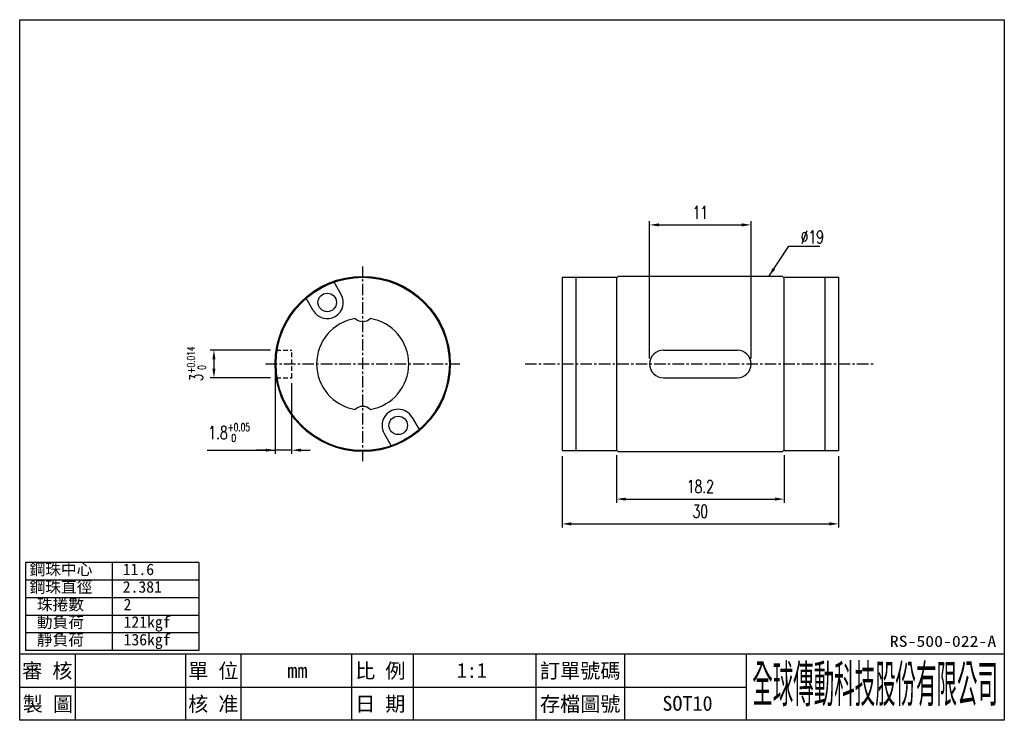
# Model space of a CAD drawing. Header units: millimetres. Extents: x 6 to 112, y 8 to 84.
import ezdxf
from ezdxf.enums import TextEntityAlignment as Align

# ---------------------------------------------------------------- set-up
doc = ezdxf.new("R2010")
doc.units = ezdxf.units.MM
doc.linetypes.add('CENTER', pattern=[2, 1.25, -0.25, 0.25, -0.25])
doc.linetypes.add('DASHED', pattern=[0.75, 0.5, -0.25])
for name, color, linetype in [('CHA', 2, 'Continuous'), ('CL', 1, 'CENTER'), ('DIM', 4, 'Continuous'), ('HID', 2, 'DASHED'), ('OUT', 3, 'Continuous')]:
    doc.layers.add(name, color=color, linetype=linetype)
doc.styles.add('DIM-7', font='SIMPLEX.shx', dxfattribs={"width": 0.7, "bigfont": 'chineset.shx'})
doc.styles.add('T', font='kaiu.ttf')
doc.dimstyles.new('CNS', dxfattribs={"dimscale": 0.4, "dimtxt": 3.5, "dimasz": 2.5, "dimexe": 1, "dimexo": 1.5, "dimgap": 0.09, "dimtad": 0, "dimtoh": 1, "dimdsep": 46, "dimtxsty": 'DIM-7', "dimcen": 0.09, "dimclrd": 256, "dimclre": 256, "dimclrt": 4, "dimadec": 0, "dimazin": 0, "dimtfac": 1, "dimtmove": 1, "dimatfit": 0, "dimfxl": 1, "dimtvp": 0.971429, "dimtolj": 1, "dimarcsym": 0})

# ---------------------------------------------------------------- blocks, each defined once
blk = doc.blocks.new('*D8')
at = {"layer": 'DEFPOINTS', "color": 0}
for p in [(33.51, 47.88), (26.76, 44.88), (33.51, 44.88)]:
    blk.add_point(p, dxfattribs=at)
at = {"layer": 'DIM', "lineweight": -2}
for p, q in [((32.91, 47.88), (26.36, 47.88)), ((26.76, 46.88), (26.76, 45.88)), ((32.91, 44.88), (26.36, 44.88))]:
    blk.add_line(p, q, dxfattribs=at)
at = {"layer": 'DIM'}
for points in [[(26.59, 46.88), (26.93, 46.88), (26.76, 47.88)], [(26.59, 45.88), (26.93, 45.88), (26.76, 44.88)]]:
    blk.add_solid(points, dxfattribs=at)
at = {"layer": 'DIM', "color": 4, "insert": (24.86, 46.38), "char_height": 1.4, "attachment_point": 5, "rotation": 90, "style": 'DIM-7'}
blk.add_mtext('\\A1;3{\\H0.840000;\\S+0.014^  0;}', dxfattribs=at)
blk = doc.blocks.new('*D9')
at = {"layer": 'DEFPOINTS', "color": 0}
for p in [(33.39, 46.38), (35.19, 44.88), (33.39, 37.02)]:
    blk.add_point(p, dxfattribs=at)
at = {"layer": 'DIM', "lineweight": -2}
for p, q in [((33.39, 45.78), (33.39, 36.62)), ((35.19, 44.28), (35.19, 36.62)), ((26.04, 37.02), (33.39, 37.02)), ((32.39, 37.02), (31.39, 37.02)), ((35.19, 37.02), (33.39, 37.02)), ((35.19, 37.02), (33.39, 37.02)), ((36.19, 37.02), (37.19, 37.02))]:
    blk.add_line(p, q, dxfattribs=at)
at = {"layer": 'DIM'}
for points in [[(32.39, 37.19), (32.39, 36.86), (33.39, 37.02)], [(36.19, 37.19), (36.19, 36.86), (35.19, 37.02)]]:
    blk.add_solid(points, dxfattribs=at)
at = {"layer": 'DIM', "color": 4, "insert": (28.41, 38.93), "char_height": 1.4, "attachment_point": 5, "style": 'DIM-7'}
blk.add_mtext('\\A1;1.8{\\H0.840000;\\S+0.05^  0;}', dxfattribs=at)
blk = doc.blocks.new('*D10')
at = {"layer": 'DEFPOINTS', "color": 0}
for p in [(85.02, 61.46), (74.02, 46.38), (85.02, 46.38)]:
    blk.add_point(p, dxfattribs=at)
at = {"layer": 'DIM', "lineweight": -2}
for p, q in [((74.02, 46.98), (74.02, 61.86)), ((75.02, 61.46), (84.02, 61.46)), ((85.02, 46.98), (85.02, 61.86))]:
    blk.add_line(p, q, dxfattribs=at)
at = {"layer": 'DIM'}
for points in [[(75.02, 61.63), (75.02, 61.3), (74.02, 61.46)], [(84.02, 61.63), (84.02, 61.3), (85.02, 61.46)]]:
    blk.add_solid(points, dxfattribs=at)
at = {"layer": 'DIM', "color": 4, "insert": (79.52, 62.82), "char_height": 1.4, "attachment_point": 5, "style": 'DIM-7'}
blk.add_mtext('\\A1;11', dxfattribs=at)
blk = doc.blocks.new('*D7')
at = {"layer": 'DEFPOINTS', "color": 0}
for p in [(64.52, 36.98), (94.52, 36.98), (94.52, 29.03)]:
    blk.add_point(p, dxfattribs=at)
at = {"layer": 'DIM', "lineweight": -2}
for p, q in [((64.52, 36.38), (64.52, 28.63)), ((94.52, 36.38), (94.52, 28.63)), ((65.52, 29.03), (93.52, 29.03))]:
    blk.add_line(p, q, dxfattribs=at)
at = {"layer": 'DIM'}
for points in [[(65.52, 29.2), (65.52, 28.86), (64.52, 29.03)], [(93.52, 29.2), (93.52, 28.86), (94.52, 29.03)]]:
    blk.add_solid(points, dxfattribs=at)
at = {"layer": 'DIM', "color": 4, "insert": (79.52, 30.39), "char_height": 1.4, "attachment_point": 5, "style": 'DIM-7'}
blk.add_mtext('\\A1;30', dxfattribs=at)
blk = doc.blocks.new('*D11')
at = {"layer": 'DEFPOINTS', "color": 0}
for p in [(70.42, 37.08), (88.62, 37.08), (88.62, 31.72)]:
    blk.add_point(p, dxfattribs=at)
at = {"layer": 'DIM', "lineweight": -2}
for p, q in [((70.42, 36.48), (70.42, 31.32)), ((88.62, 36.48), (88.62, 31.32)), ((71.42, 31.72), (87.62, 31.72))]:
    blk.add_line(p, q, dxfattribs=at)
at = {"layer": 'DIM'}
for points in [[(71.42, 31.88), (71.42, 31.55), (70.42, 31.72)], [(87.62, 31.88), (87.62, 31.55), (88.62, 31.72)]]:
    blk.add_solid(points, dxfattribs=at)
at = {"layer": 'DIM', "color": 4, "insert": (79.52, 33.08), "char_height": 1.4, "attachment_point": 5, "style": 'DIM-7'}
blk.add_mtext('\\A1;18.2', dxfattribs=at)

msp = doc.modelspace()

# ---------------------------------------------------------------- linework, layer by layer
at = {"layer": 'CHA', "color": 7}
for p, q in [((5.691, 7.721), (5.691, 83.721)), ((5.691, 83.721), (112.491, 83.721)), ((112.491, 83.721), (112.491, 7.721)), ((5.691, 14.921), (112.491, 14.921)), ((112.491, 7.721), (5.691, 7.721))]:
    msp.add_line(p, q, dxfattribs=at)
at = {"layer": 'CHA'}
for p, q in [((11.691, 14.921), (11.691, 7.721)), ((23.691, 14.921), (23.691, 7.721)), ((29.691, 14.921), (29.691, 7.721)), ((41.691, 14.921), (41.691, 7.721)), ((48.358, 14.921), (48.358, 7.721)), ((61.691, 14.921), (61.691, 7.721)), ((71.282, 14.921), (71.282, 7.721)), ((84.491, 14.921), (84.491, 7.721)), ((5.691, 11.321), (84.491, 11.321))]:
    msp.add_line(p, q, dxfattribs=at)
at = {"layer": 'CL', "linetype": 'CENTER'}
for p, q in [((42.895, 35.823), (42.895, 56.932)), ((32.359, 46.377), (53.43, 46.377)), ((60.511, 46.377), (98.528, 46.377))]:
    msp.add_line(p, q, dxfattribs=at)
at = {"layer": 'DIM'}
for p, q in [((6.317, 24.827), (6.317, 15.295)), ((25.129, 24.827), (6.317, 24.827)), ((15.723, 24.827), (15.723, 15.295)), ((25.129, 24.827), (25.129, 15.295)), ((25.129, 22.921), (6.317, 22.921)), ((25.129, 21.014), (6.317, 21.014)), ((25.129, 19.108), (6.317, 19.108)), ((25.129, 17.202), (6.317, 17.202)), ((25.129, 15.295), (6.317, 15.295))]:
    msp.add_line(p, q, dxfattribs=at)
at = {"layer": 'HID', "linetype": 'DASHED'}
for p, q in [((33.514, 47.877), (35.195, 47.877)), ((35.195, 44.877), (35.195, 47.877)), ((33.514, 44.877), (35.195, 44.877))]:
    msp.add_line(p, q, dxfattribs=at)
at = {"layer": 'OUT'}
for p, q in [((64.52, 55.777), (64.52, 36.977)), ((64.52, 55.777), (70.42, 55.777)), ((66.02, 55.777), (66.02, 36.977)), ((70.42, 55.777), (70.42, 36.977)), ((88.62, 55.777), (94.52, 55.777)), ((88.62, 36.977), (88.62, 55.777)), ((93.02, 55.777), (93.02, 36.977)), ((94.52, 55.777), (94.52, 36.977)), ((40.56, 53.921), (39.792, 55.251)), ((37.529, 52.171), (36.761, 53.501)), ((75.52, 47.877), (83.52, 47.877)), ((75.52, 44.877), (83.52, 44.877)), ((48.26, 40.584), (49.028, 39.254)), ((45.229, 38.834), (45.997, 37.504)), ((64.52, 36.977), (70.42, 36.977)), ((88.62, 36.977), (94.52, 36.977))]:
    msp.add_line(p, q, dxfattribs=at)
msp.add_lwpolyline([(70.62, 36.877), (88.42, 36.877), (88.62, 37.077), (88.62, 55.677), (88.42, 55.877), (70.62, 55.877), (70.42, 55.677), (70.42, 37.077)], close=True, dxfattribs=at)
for centre, radius in [((42.895, 46.377), 9.5), ((42.895, 46.377), 9.4), ((39.045, 53.046), 1), ((46.745, 39.709), 1)]:
    msp.add_circle(centre, radius, dxfattribs=at)
for centre, radius, start, end in [((39.045, 53.046), 1.75, 210, 30), ((42.895, 46.377), 5, 99.39222, 260.60778), ((42.895, 52.177), 1.191, 226.73805, 313.26195), ((42.895, 46.377), 5, 279.39222, 80.60778), ((75.52, 46.377), 1.5, 90, 270), ((83.52, 46.377), 1.5, 270, 90), ((42.895, 40.577), 1.191, 46.73805, 133.26195), ((46.745, 39.709), 1.75, 30, 210)]:
    msp.add_arc(centre, radius, start, end, dxfattribs=at)

# ---------------------------------------------------------------- texts
at = {"layer": 'CHA', "style": 'T'}
for s, height, width, p, p2 in [('RS-500-022-A', 1.2, 1.133825, (100.07, 15.689), (111.617, 15.689)), ('全球傳動科技股份有限公司', 4, 0.392505, (85.156, 9.688), (111.803, 9.688))]:
    msp.add_text(s, height=height, dxfattribs=dict(at, width=width)).set_placement(p, p2, align=Align.FIT)
for s, p in [('審 核', (8.691, 13.121)), ('單 位', (26.691, 13.121)), ('比 例', (44.803, 13.121)), ('1:1', (54.734, 13.121)), ('訂單號碼', (66.487, 13.121)), ('mm', (35.812, 13.121)), ('製 圖', (8.751, 9.521)), ('核 准', (26.691, 9.521)), ('日 期', (44.803, 9.521)), ('存檔圖號', (66.487, 9.521)), ('SOT10', (78.128, 9.561))]:
    msp.add_text(s, height=1.6, dxfattribs=at).set_placement(p, align=Align.MIDDLE)
at = {"layer": 'DIM', "style": 'T'}
for s, p in [('鋼珠中心', (6.759, 23.474)), ('11.6', (16.866, 23.474)), ('鋼珠直徑', (6.759, 21.567)), ('2.381', (16.866, 21.567)), ('珠捲數', (7.553, 19.661)), ('2', (16.958, 19.661)), ('動負荷', (7.553, 17.755)), ('121kgf', (16.958, 17.755)), ('靜負荷', (7.553, 15.849)), ('136kgf', (16.958, 15.849))]:
    msp.add_text(s, height=1.25, dxfattribs=at).set_placement(p)
at = {"layer": 'DIM', "color": 4, "insert": (90.404, 59.454), "char_height": 1.4, "attachment_point": 7, "style": 'DIM-7'}
msp.add_mtext('%%C19', dxfattribs=at)

# ---------------------------------------------------------------- dimensions: what is measured, and where the dimension line sits
at = {"layer": 'DIM'}
for base, p1, p2, picture, middle in [((85.02, 61.465), (74.02, 46.377), (85.02, 46.377), '*D10', (79.52, 62.825)), ((94.52, 29.028), (64.52, 36.977), (94.52, 36.977), '*D7', (79.52, 30.388)), ((88.62, 31.715), (70.42, 37.077), (88.62, 37.077), '*D11', (79.52, 33.075))]:
    dim = msp.add_linear_dim(base=base, p1=p1, p2=p2, dimstyle='CNS', dxfattribs=at)
    dim.commit()
    dim.dimension.update_dxf_attribs({"geometry": picture, "text_midpoint": middle})
dim = msp.add_linear_dim(base=(26.761, 44.877), p1=(33.514, 47.877), p2=(33.514, 44.877), angle=90, dimstyle='CNS', override={"dimtol": 1, "dimtp": 0.014, "dimtfac": 0.6, "dimtdec": 3}, dxfattribs=at)
dim.commit()
dim.dimension.update_dxf_attribs({"geometry": '*D8', "text_midpoint": (26.761, 46.377), "dimtype": 160})
dim = msp.add_linear_dim(base=(33.395, 37.022), p1=(35.195, 44.877), p2=(33.395, 46.377), dimstyle='CNS', override={"dimtol": 1, "dimtp": 0.05, "dimtfac": 0.6}, dxfattribs=at)
dim.commit()
dim.dimension.update_dxf_attribs({"geometry": '*D9', "text_midpoint": (28.405, 37.18), "dimtype": 160})

# ---------------------------------------------------------------- leaders
msp.add_leader([(86.948, 55.877), (89.113, 59.138), (92.498, 59.138)], dimstyle='CNS', override={"dimgap": 0.09, "dimtad": 1}, dxfattribs=at)

doc.saveas('drawing.dxf')
